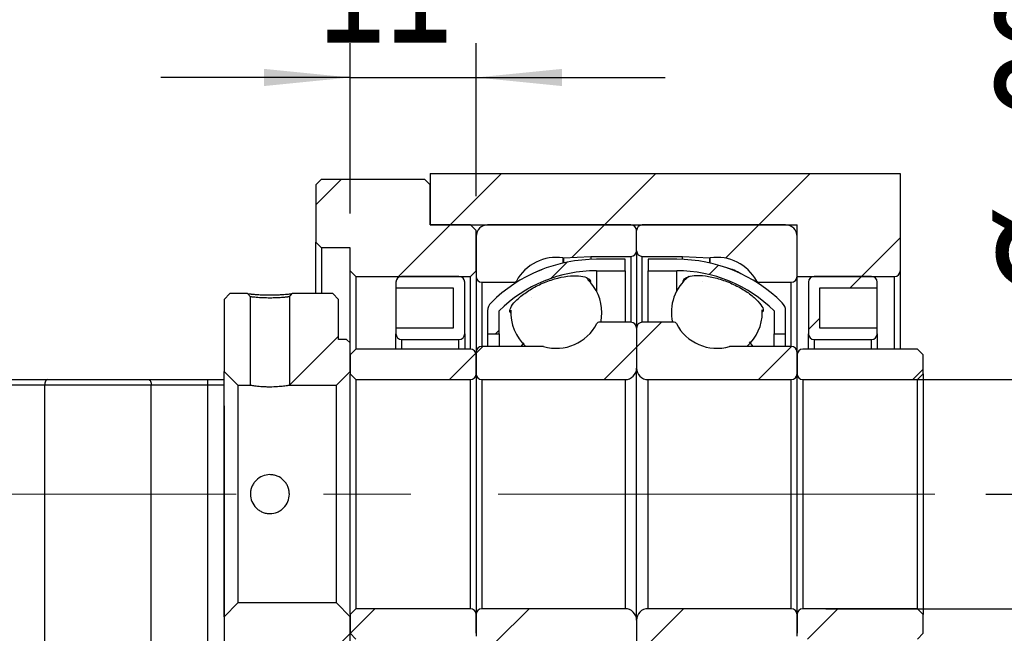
# Model space of a CAD drawing. Header units: millimetres. Extents: x 53 to 276, y 20 to 196.
# Tile 6 of 10: x 213 to 241, y 52 to 70. Entities that reach past the tile are written whole.
import ezdxf

# ---------------------------------------------------------------- set-up
doc = ezdxf.new("R2010")
doc.units = ezdxf.units.MM
doc.linetypes.add('CENTERX2', pattern=[20.32, 12.7, -2.54, 2.54, -2.54])
doc.layers.add('FORMAT', color=7, linetype='Continuous')
doc.styles.add('SLDTEXTSTYLE0', font='TXT', dxfattribs={"width": 0.75})
doc.dimstyles.new('SLDDIMSTYLE2', dxfattribs={"dimtxt": 3.5, "dimasz": 2.5, "dimexe": 0, "dimexo": 0.0625, "dimgap": 0.875, "dimtad": 1, "dimlfac": 3, "dimrnd": 1e-09, "dimzin": 12, "dimdsep": 46, "dimtxsty": 'SLDTEXTSTYLE0', "dimsah": 1, "dimcen": 0.09, "dimadec": 0, "dimazin": 3, "dimtfac": 1, "dimtofl": 0, "dimtmove": 0, "dimatfit": 3, "dimfxl": 1, "dimfrac": 2, "dimtolj": 1, "dimtzin": 12, "dimarcsym": 0})
doc.dimstyles.new('SLDDIMSTYLE3', dxfattribs={"dimtxt": 3.5, "dimasz": 2.5, "dimexe": 0, "dimexo": 0.0625, "dimgap": 0.875, "dimtad": 1, "dimlfac": 3, "dimrnd": 1e-09, "dimzin": 12, "dimdsep": 46, "dimtxsty": 'SLDTEXTSTYLE0', "dimsah": 1, "dimcen": 0.09, "dimadec": 0, "dimazin": 3, "dimtfac": 1, "dimtmove": 0, "dimatfit": 0, "dimfxl": 1, "dimfrac": 2, "dimtolj": 1, "dimtzin": 12, "dimarcsym": 0})
doc.dimstyles.new('SLDDIMSTYLE7', dxfattribs={"dimtxt": 3.5, "dimasz": 2.5, "dimexe": 0, "dimexo": 0.0625, "dimgap": 0.875, "dimtad": 1, "dimlfac": 3, "dimrnd": 1e-09, "dimzin": 12, "dimdsep": 46, "dimtxsty": 'SLDTEXTSTYLE0', "dimsah": 1, "dimcen": 0.09, "dimadec": 0, "dimazin": 3, "dimtol": 1, "dimtp": 0.02, "dimtm": 0.02, "dimtfac": 1, "dimtmove": 0, "dimatfit": 0, "dimfxl": 1, "dimfrac": 2, "dimtolj": 1, "dimarcsym": 0})

# ---------------------------------------------------------------- blocks, each defined once
blk = doc.blocks.new('_D_13')
at = {"layer": 'FORMAT', "color": 7}
for p, q in [((218.634, 58.295), (218.634, 38.41)), ((235.3, 46.895), (235.3, 38.41)), ((218.634, 39.41), (213.134, 39.41)), ((218.634, 39.41), (235.3, 39.41)), ((235.3, 39.41), (240.8, 39.41))]:
    blk.add_line(p, q, dxfattribs=at)
for points in [[(218.634, 39.41), (216.134, 39.66), (216.134, 39.16)], [(235.3, 39.41), (237.8, 39.16), (237.8, 39.66)]]:
    blk.add_solid(points, dxfattribs=at)
at = {"layer": 'FORMAT', "color": 7, "char_height": 3.5, "attachment_point": 1, "style": 'SLDTEXTSTYLE0'}
for s, insert in [('(', (222.875, 43.922)), (')', (229.769, 43.922)), ('50', (224.596, 43.922))]:
    blk.add_mtext(s, dxfattribs=dict(at, insert=insert))
blk = doc.blocks.new('_D_16')
at = {"layer": 'FORMAT', "color": 7}
for p, q in [((245.635, 59.062), (245.635, 71.847)), ((236.134, 59.062), (246.635, 59.062)), ((245.635, 59.062), (245.635, 52.395)), ((236.134, 52.395), (246.635, 52.395))]:
    blk.add_line(p, q, dxfattribs=at)
for points in [[(245.635, 59.062), (245.385, 56.562), (245.885, 56.562)], [(245.635, 52.395), (245.885, 54.895), (245.385, 54.895)]]:
    blk.add_solid(points, dxfattribs=at)
at = {"layer": 'FORMAT', "color": 7, "char_height": 3.5, "attachment_point": 1, "rotation": 90, "style": 'SLDTEXTSTYLE0'}
for s, insert in [('20', (241.07, 66.675)), ('%%c', (241.124, 61.396))]:
    blk.add_mtext(s, dxfattribs=dict(at, insert=insert))
blk = doc.blocks.new('_D_17')
at = {"layer": 'FORMAT', "color": 7}
for p, q in [((254.967, 55.728), (254.967, 61.228)), ((240.787, 55.728), (255.967, 55.728)), ((254.967, 55.728), (254.967, 45.728)), ((239.134, 45.728), (255.967, 45.728)), ((254.967, 45.728), (254.967, 40.228))]:
    blk.add_line(p, q, dxfattribs=at)
for points in [[(254.967, 55.728), (255.217, 58.228), (254.717, 58.228)], [(254.967, 45.728), (254.717, 43.228), (255.217, 43.228)]]:
    blk.add_solid(points, dxfattribs=at)
at = {"layer": 'FORMAT', "color": 7, "char_height": 3.5, "attachment_point": 1, "rotation": 90, "style": 'SLDTEXTSTYLE0'}
for s, insert in [('±0.02', (250.455, 47.631)), ('30', (250.455, 41.147))]:
    blk.add_mtext(s, dxfattribs=dict(at, insert=insert))
blk = doc.blocks.new('_D_18')
at = {"layer": 'FORMAT', "color": 7}
for p, q in [((222.3, 63.895), (222.3, 68.852)), ((225.967, 64.395), (225.967, 68.852)), ((222.3, 67.852), (216.8, 67.852)), ((222.3, 67.852), (225.967, 67.852)), ((225.967, 67.852), (231.467, 67.852))]:
    blk.add_line(p, q, dxfattribs=at)
for points in [[(222.3, 67.852), (219.8, 68.102), (219.8, 67.602)], [(225.967, 67.852), (228.467, 67.602), (228.467, 68.102)]]:
    blk.add_solid(points, dxfattribs=at)
at = {"layer": 'FORMAT', "color": 7, "insert": (221.367, 72.363), "char_height": 3.5, "attachment_point": 1, "style": 'SLDTEXTSTYLE0'}
blk.add_mtext('11', dxfattribs=at)

msp = doc.modelspace()

# ---------------------------------------------------------------- hatches: boundary and pattern name
at = {"layer": 'FORMAT', "linetype": 'Continuous', "lineweight": 18}
h = msp.add_hatch(dxfattribs=at)
h.set_pattern_fill('ANSI31', color=256, style=0)
edge = h.paths.add_edge_path(flags=0)
edge.add_line((238.3002, 62.2283), (238.3002, 65.0616))
edge.add_line((238.3002, 65.0616), (224.6336, 65.0616))
edge.add_line((224.6336, 65.0616), (224.6336, 63.5616))
edge.add_line((224.6336, 63.5616), (235.3002, 63.5616))
edge.add_line((235.3002, 63.5616), (235.3002, 62.0616))
edge.add_line((235.3002, 62.0616), (238.1336, 62.0616))
edge.add_arc((238.1336, 62.2283), 0.1667, 270, 360)
h = msp.add_hatch(dxfattribs=at)
h.set_pattern_fill('ANSI31', color=256, style=0)
h.paths.add_polyline_path([(222.3002, 62.2283), (222.4669, 62.0616), (225.8002, 62.0616), (225.9669, 62.2283), (225.9669, 63.3949), (225.8002, 63.5616), (224.6336, 63.5616), (224.6336, 64.7283), (224.4669, 64.8949), (221.4669, 64.8949), (221.3002, 64.7283), (221.3002, 63.0616), (221.4669, 62.8949), (222.3002, 62.8949)], flags=0)
h = msp.add_hatch(dxfattribs=at)
h.set_pattern_fill('ANSI31', color=256, style=0)
edge = h.paths.add_edge_path(flags=0)
edge.add_line((230.6336, 62.8116), (230.6336, 63.3949))
edge.add_arc((230.4669, 63.3949), 0.1667, 0, 90)
edge.add_line((230.4669, 63.5616), (226.3002, 63.5616))
edge.add_arc((226.3002, 63.2283), 0.3333, 90, 180)
edge.add_line((225.9669, 63.2283), (225.9669, 62.0616))
edge.add_arc((226.1336, 62.0616), 0.1667, 180, 270)
edge.add_line((226.1336, 61.8949), (227.081, 61.8949))
edge.add_arc((227.081, 61.9616), 0.0667, 270, 331.33026)
edge.add_arc((228.3002, 61.2949), 1.3229, 81.66529, 151.33026, ccw=False)
edge.add_arc((228.5017, 62.6698), 0.0667, 261.66529, 273)
edge.add_line((228.5051, 62.6033), (229.3002, 62.6449))
edge.add_line((229.3002, 62.6449), (230.4669, 62.6449))
edge.add_arc((230.4669, 62.8116), 0.1667, 270, 360)
h = msp.add_hatch(dxfattribs=at)
h.set_pattern_fill('ANSI31', color=256, style=0)
edge = h.paths.add_edge_path(flags=0)
edge.add_line((234.9669, 63.5616), (230.8002, 63.5616))
edge.add_arc((230.8002, 63.3949), 0.1667, 90, 180)
edge.add_line((230.6336, 63.3949), (230.6336, 62.8116))
edge.add_arc((230.8002, 62.8116), 0.1667, 180, 270)
edge.add_line((230.8002, 62.6449), (231.9669, 62.6449))
edge.add_line((231.9669, 62.6449), (232.762, 62.6033))
edge.add_arc((232.7655, 62.6698), 0.0667, 267, 278.33471)
edge.add_arc((232.9669, 61.2949), 1.3229, 28.66974, 98.33471, ccw=False)
edge.add_arc((234.1861, 61.9616), 0.0667, 208.66974, 270)
edge.add_line((234.1861, 61.8949), (235.1336, 61.8949))
edge.add_arc((235.1336, 62.0616), 0.1667, 270, 360)
edge.add_line((235.3002, 62.0616), (235.3002, 63.2283))
edge.add_arc((234.9669, 63.2283), 0.3333, 0, 90)
h = msp.add_hatch(dxfattribs=at)
h.set_pattern_fill('ANSI31', color=256, style=0)
edge = h.paths.add_edge_path(flags=0)
edge.add_arc((229.4669, 58.2044), 4.0238, 90, 134.76027, ccw=False)
edge.add_line((229.4669, 62.2283), (230.3002, 62.2283))
edge.add_line((230.3002, 62.2283), (230.3002, 62.5616))
edge.add_line((230.3002, 62.5616), (229.4669, 62.5616))
edge.add_arc((229.4669, 58.2044), 4.3571, 90, 134.76027)
edge.add_arc((226.6336, 61.0616), 0.3333, 134.76027, 180)
edge.add_line((226.3002, 61.0616), (226.3002, 60.3949))
edge.add_line((226.3002, 60.3949), (226.6336, 60.3949))
edge.add_line((226.6336, 60.3949), (226.6336, 61.0616))
h = msp.add_hatch(dxfattribs=at)
h.set_pattern_fill('ANSI31', color=256, style=0)
edge = h.paths.add_edge_path(flags=0)
edge.add_line((230.9669, 62.5616), (230.9669, 62.2283))
edge.add_line((230.9669, 62.2283), (231.8002, 62.2283))
edge.add_arc((231.8002, 58.2044), 4.0238, 45.23973, 90, ccw=False)
edge.add_line((234.6336, 61.0616), (234.6336, 60.3949))
edge.add_line((234.6336, 60.3949), (234.9669, 60.3949))
edge.add_line((234.9669, 60.3949), (234.9669, 61.0616))
edge.add_arc((234.6336, 61.0616), 0.3333, 0, 45.23973)
edge.add_arc((231.8002, 58.2044), 4.3571, 45.23973, 90)
edge.add_line((231.8002, 62.5616), (230.9669, 62.5616))
h = msp.add_hatch(dxfattribs=at)
h.set_pattern_fill('ANSI31', color=256, style=0)
edge = h.paths.add_edge_path(flags=0)
edge.add_line((225.3002, 61.7283), (225.3002, 60.5616))
edge.add_line((225.3002, 60.5616), (223.6336, 60.5616))
edge.add_line((223.6336, 60.5616), (223.6336, 60.3949))
edge.add_arc((223.8002, 60.3949), 0.1667, 180, 270)
edge.add_line((223.8002, 60.2283), (225.4669, 60.2283))
edge.add_arc((225.4669, 60.3949), 0.1667, 270, 360)
edge.add_line((225.6336, 60.3949), (225.6336, 61.8949))
edge.add_arc((225.4669, 61.8949), 0.1667, 360, 450)
edge.add_line((225.4669, 62.0616), (223.8002, 62.0616))
edge.add_arc((223.8002, 61.8949), 0.1667, 90, 180)
edge.add_line((223.6336, 61.8949), (223.6336, 61.7283))
edge.add_line((223.6336, 61.7283), (225.3002, 61.7283))
h = msp.add_hatch(dxfattribs=at)
h.set_pattern_fill('ANSI31', color=256, style=0)
edge = h.paths.add_edge_path(flags=0)
edge.add_line((237.6336, 60.3949), (237.6336, 60.5616))
edge.add_line((237.6336, 60.5616), (235.9669, 60.5616))
edge.add_line((235.9669, 60.5616), (235.9669, 61.7283))
edge.add_line((235.9669, 61.7283), (237.6336, 61.7283))
edge.add_line((237.6336, 61.7283), (237.6336, 61.8949))
edge.add_arc((237.4669, 61.8949), 0.1667, 360, 450)
edge.add_line((237.4669, 62.0616), (235.8002, 62.0616))
edge.add_arc((235.8002, 61.8949), 0.1667, 90, 180)
edge.add_line((235.6336, 61.8949), (235.6336, 60.3949))
edge.add_arc((235.8002, 60.3949), 0.1667, 180, 270)
edge.add_line((235.8002, 60.2283), (237.4669, 60.2283))
edge.add_arc((237.4669, 60.3949), 0.1667, 270, 360)
h = msp.add_hatch(dxfattribs=at)
h.set_pattern_fill('ANSI31', color=256, style=0)
h.paths.add_polyline_path([(218.6336, 59.2949), (219.0336, 58.8949), (219.4002, 58.8949), (219.4002, 61.4706), (219.32, 61.5616), (218.8002, 61.5616), (218.6336, 61.3949)], flags=0)
h = msp.add_hatch(dxfattribs=at)
h.set_pattern_fill('ANSI31', color=256, style=0)
edge = h.paths.add_edge_path(flags=0)
edge.add_line((221.9002, 58.8949), (222.3002, 59.2949))
edge.add_line((222.3002, 59.2949), (222.3002, 60.1283))
edge.add_line((222.3002, 60.1283), (222.2002, 60.2283))
edge.add_line((222.2002, 60.2283), (221.9669, 60.2283))
edge.add_line((221.9669, 60.2283), (221.9669, 61.3949))
edge.add_line((221.9669, 61.3949), (221.8002, 61.5616))
edge.add_line((221.8002, 61.5616), (220.6138, 61.5616))
edge.add_line((220.6138, 61.5616), (220.5336, 61.4706))
edge.add_line((220.5336, 61.4706), (220.5336, 58.8949))
edge.add_line((220.5336, 58.8949), (221.9002, 58.8949))
h = msp.add_hatch(dxfattribs=at)
h.set_pattern_fill('ANSI31', color=256, style=0)
edge = h.paths.add_edge_path(flags=0)
edge.add_line((225.9669, 59.8616), (225.9669, 59.2283))
edge.add_arc((226.1336, 59.2283), 0.1667, 180, 270)
edge.add_line((226.1336, 59.0616), (230.3002, 59.0616))
edge.add_arc((230.3002, 59.3949), 0.3333, 270, 360)
edge.add_line((230.6336, 59.3949), (230.6336, 60.5616))
edge.add_arc((230.4669, 60.5616), 0.1667, 0, 90)
edge.add_line((230.4669, 60.7283), (229.5371, 60.7283))
edge.add_arc((229.5371, 60.6616), 0.0667, 90, 152.88538)
edge.add_arc((228.3002, 61.2949), 1.3229, 253.64191, 332.88538, ccw=False)
edge.add_arc((227.9089, 59.9616), 0.0667, 73.64191, 90)
edge.add_line((227.9089, 60.0283), (226.1336, 60.0283))
edge.add_arc((226.1336, 59.8616), 0.1667, 90, 180)
h = msp.add_hatch(dxfattribs=at)
h.set_pattern_fill('ANSI31', color=256, style=0)
edge = h.paths.add_edge_path(flags=0)
edge.add_line((230.9669, 59.0616), (235.1336, 59.0616))
edge.add_arc((235.1336, 59.2283), 0.1667, 270, 360)
edge.add_line((235.3002, 59.2283), (235.3002, 59.8616))
edge.add_arc((235.1336, 59.8616), 0.1667, 0, 90)
edge.add_line((235.1336, 60.0283), (233.3583, 60.0283))
edge.add_arc((233.3583, 59.9616), 0.0667, 90, 106.35809)
edge.add_arc((232.9669, 61.2949), 1.3229, 207.11462, 286.35809, ccw=False)
edge.add_arc((231.73, 60.6616), 0.0667, 27.11462, 90)
edge.add_line((231.73, 60.7283), (230.8002, 60.7283))
edge.add_arc((230.8002, 60.5616), 0.1667, 90, 180)
edge.add_line((230.6336, 60.5616), (230.6336, 59.3949))
edge.add_arc((230.9669, 59.3949), 0.3333, 180, 270)
h = msp.add_hatch(dxfattribs=at)
h.set_pattern_fill('ANSI31', color=256, style=0)
edge = h.paths.add_edge_path(flags=0)
edge.add_line((222.3002, 59.2283), (222.4669, 59.0616))
edge.add_line((222.4669, 59.0616), (225.8002, 59.0616))
edge.add_arc((225.8002, 59.2283), 0.1667, 270, 360)
edge.add_line((225.9669, 59.2283), (225.9669, 59.7783))
edge.add_arc((225.8002, 59.7783), 0.1667, 360, 450)
edge.add_line((225.8002, 59.9449), (222.4669, 59.9449))
edge.add_line((222.4669, 59.9449), (222.3002, 59.7783))
edge.add_line((222.3002, 59.7783), (222.3002, 59.2283))
h = msp.add_hatch(dxfattribs=at)
h.set_pattern_fill('ANSI31', color=256, style=0)
edge = h.paths.add_edge_path(flags=0)
edge.add_line((238.8002, 59.0616), (238.9669, 59.2283))
edge.add_line((238.9669, 59.2283), (238.9669, 59.7783))
edge.add_line((238.9669, 59.7783), (238.8002, 59.9449))
edge.add_line((238.8002, 59.9449), (235.4669, 59.9449))
edge.add_arc((235.4669, 59.7783), 0.1667, 90, 180)
edge.add_line((235.3002, 59.7783), (235.3002, 59.2283))
edge.add_arc((235.4669, 59.2283), 0.1667, 180, 270)
edge.add_line((235.4669, 59.0616), (238.8002, 59.0616))
h = msp.add_hatch(dxfattribs=at)
h.set_pattern_fill('ANSI31', color=256, style=0)
h.paths.add_polyline_path([(222.2002, 51.2283), (222.3002, 51.3283), (222.3002, 52.1616), (221.9002, 52.5616), (219.0336, 52.5616), (218.6336, 52.1616), (218.6336, 50.0616), (218.8002, 49.8949), (221.8002, 49.8949), (221.9669, 50.0616), (221.9669, 51.2283)], flags=0)
h = msp.add_hatch(dxfattribs=at)
h.set_pattern_fill('ANSI31', color=256, style=0)
edge = h.paths.add_edge_path(flags=0)
edge.add_line((222.4669, 52.3949), (222.3002, 52.2283))
edge.add_line((222.3002, 52.2283), (222.3002, 51.6783))
edge.add_line((222.3002, 51.6783), (222.4669, 51.5116))
edge.add_line((222.4669, 51.5116), (225.8002, 51.5116))
edge.add_arc((225.8002, 51.6783), 0.1667, 270, 360)
edge.add_line((225.9669, 51.6783), (225.9669, 52.2283))
edge.add_arc((225.8002, 52.2283), 0.1667, 0, 90)
edge.add_line((225.8002, 52.3949), (222.4669, 52.3949))
h = msp.add_hatch(dxfattribs=at)
h.set_pattern_fill('ANSI31', color=256, style=0)
edge = h.paths.add_edge_path(flags=0)
edge.add_line((230.3002, 52.3949), (226.1336, 52.3949))
edge.add_arc((226.1336, 52.2283), 0.1667, 90, 180)
edge.add_line((225.9669, 52.2283), (225.9669, 51.5949))
edge.add_arc((226.1336, 51.5949), 0.1667, 180, 270)
edge.add_line((226.1336, 51.4283), (227.9089, 51.4283))
edge.add_arc((227.9089, 51.4949), 0.0667, 270, 286.35809)
edge.add_arc((228.3002, 50.1616), 1.3229, 27.11462, 106.35809, ccw=False)
edge.add_arc((229.5371, 50.7949), 0.0667, 207.11462, 270)
edge.add_line((229.5371, 50.7283), (230.4669, 50.7283))
edge.add_arc((230.4669, 50.8949), 0.1667, 270, 360)
edge.add_line((230.6336, 50.8949), (230.6336, 52.0616))
edge.add_arc((230.3002, 52.0616), 0.3333, 360, 450)
h = msp.add_hatch(dxfattribs=at)
h.set_pattern_fill('ANSI31', color=256, style=0)
edge = h.paths.add_edge_path(flags=0)
edge.add_line((235.3002, 51.5949), (235.3002, 52.2283))
edge.add_arc((235.1336, 52.2283), 0.1667, 0, 90)
edge.add_line((235.1336, 52.3949), (230.9669, 52.3949))
edge.add_arc((230.9669, 52.0616), 0.3333, 90, 180)
edge.add_line((230.6336, 52.0616), (230.6336, 50.8949))
edge.add_arc((230.8002, 50.8949), 0.1667, 180, 270)
edge.add_line((230.8002, 50.7283), (231.73, 50.7283))
edge.add_arc((231.73, 50.7949), 0.0667, 270, 332.88538)
edge.add_arc((232.9669, 50.1616), 1.3229, 73.64191, 152.88538, ccw=False)
edge.add_arc((233.3583, 51.4949), 0.0667, 253.64191, 270)
edge.add_line((233.3583, 51.4283), (235.1336, 51.4283))
edge.add_arc((235.1336, 51.5949), 0.1667, 270, 360)
h = msp.add_hatch(dxfattribs=at)
h.set_pattern_fill('ANSI31', color=256, style=0)
edge = h.paths.add_edge_path(flags=0)
edge.add_line((238.9669, 52.2283), (238.8002, 52.3949))
edge.add_line((238.8002, 52.3949), (235.4669, 52.3949))
edge.add_arc((235.4669, 52.2283), 0.1667, 90, 180)
edge.add_line((235.3002, 52.2283), (235.3002, 51.6783))
edge.add_arc((235.4669, 51.6783), 0.1667, 180, 270)
edge.add_line((235.4669, 51.5116), (238.8002, 51.5116))
edge.add_line((238.8002, 51.5116), (238.9669, 51.6783))
edge.add_line((238.9669, 51.6783), (238.9669, 52.2283))

# ---------------------------------------------------------------- linework, layer by layer
at = {"color": 7, "linetype": 'Continuous', "lineweight": 25}
for p, q in [((224.6336, 65.0616), (224.6336, 63.5616)), ((224.6336, 65.0616), (238.3002, 65.0616)), ((238.3002, 65.0616), (238.3002, 62.2283)), ((221.3002, 64.7283), (221.4669, 64.8949)), ((221.3002, 64.7283), (221.3002, 63.0616)), ((221.4669, 64.8949), (224.4669, 64.8949)), ((224.4669, 64.8949), (224.6336, 64.7283)), ((224.6336, 63.5616), (224.6336, 64.7283)), ((225.8002, 63.5616), (224.6336, 63.5616)), ((224.6336, 63.5616), (235.3002, 63.5616)), ((225.8002, 63.5616), (225.9669, 63.3949)), ((225.9669, 62.2283), (225.9669, 63.3949)), ((230.4669, 63.5616), (226.3002, 63.5616)), ((230.6336, 62.8116), (230.6336, 63.3949)), ((234.9669, 63.5616), (230.8002, 63.5616)), ((235.3002, 62.0616), (235.3002, 63.5616)), ((221.4669, 62.8949), (221.3002, 63.0616)), ((221.3002, 61.5616), (221.3002, 63.0616)), ((225.9669, 63.2283), (225.9669, 62.0616)), ((235.3002, 62.0616), (235.3002, 63.2283)), ((222.3002, 62.8949), (221.4669, 62.8949)), ((221.4669, 62.8949), (221.4669, 61.5616)), ((222.3002, 62.2283), (222.3002, 62.8949)), ((230.6336, 62.8116), (230.6336, 60.5616)), ((228.5051, 62.6033), (229.3002, 62.6449)), ((229.3002, 62.6449), (230.4669, 62.6449)), ((229.3002, 62.6449), (229.3002, 62.5584)), ((230.3002, 62.5616), (229.4669, 62.5616)), ((230.3002, 62.2283), (230.3002, 62.5616)), ((230.8002, 62.6449), (231.9669, 62.6449)), ((231.8002, 62.5616), (230.9669, 62.5616)), ((230.9669, 62.5616), (230.9669, 62.2283)), ((231.9669, 62.6449), (232.762, 62.6033)), ((231.9669, 62.5584), (231.9669, 62.6449)), ((222.4669, 62.0616), (222.3002, 62.2283)), ((222.3002, 60.1283), (222.3002, 62.2283)), ((225.9669, 62.2283), (225.8002, 62.0616)), ((229.4669, 62.2283), (230.3002, 62.2283)), ((230.3002, 62.2283), (230.3002, 60.7283)), ((230.9669, 62.2283), (231.8002, 62.2283)), ((230.9669, 60.7283), (230.9669, 62.2283)), ((238.3002, 62.2283), (238.3002, 59.9449)), ((222.4669, 62.0616), (225.8002, 62.0616)), ((222.4669, 62.0616), (222.4669, 59.9449)), ((223.6336, 61.8949), (223.6336, 61.7283)), ((225.4669, 62.0616), (223.8002, 62.0616)), ((225.6336, 60.3949), (225.6336, 61.8949)), ((225.8002, 59.9449), (225.8002, 62.0616)), ((225.9669, 62.0616), (225.9669, 59.8616)), ((226.1336, 61.8949), (227.081, 61.8949)), ((234.1861, 61.8949), (235.1336, 61.8949)), ((235.3002, 62.0616), (238.1336, 62.0616)), ((235.3002, 59.8616), (235.3002, 62.0616)), ((235.6336, 61.8949), (235.6336, 60.3949)), ((237.4669, 62.0616), (235.8002, 62.0616)), ((237.6336, 61.7283), (237.6336, 61.8949)), ((223.6336, 61.7283), (225.3002, 61.7283)), ((223.6336, 61.7283), (223.6336, 60.5616)), ((225.3002, 61.7283), (225.3002, 60.5616)), ((235.9669, 61.7283), (237.6336, 61.7283)), ((235.9669, 60.5616), (235.9669, 61.7283)), ((237.6336, 60.5616), (237.6336, 61.7283)), ((218.6336, 61.3949), (218.8002, 61.5616)), ((218.6336, 61.3949), (218.6336, 59.2949)), ((219.32, 61.5616), (218.8002, 61.5616)), ((219.32, 61.5616), (219.4002, 61.4706)), ((219.4002, 58.8949), (219.4002, 61.4706)), ((220.5336, 61.4706), (220.5336, 58.8949)), ((221.8002, 61.5616), (220.6138, 61.5616)), ((221.8002, 61.5616), (221.9669, 61.3949)), ((221.9669, 60.2283), (221.9669, 61.3949)), ((226.3002, 61.0616), (226.3002, 60.3949)), ((226.6336, 60.3949), (226.6336, 61.0616)), ((234.2898, 61.0187), (234.2876, 61.0948)), ((234.6336, 61.0616), (234.6336, 60.3949)), ((234.9669, 60.3949), (234.9669, 61.0616)), ((230.4669, 60.7283), (229.5371, 60.7283)), ((231.73, 60.7283), (230.8002, 60.7283)), ((223.6336, 60.5616), (223.6336, 60.3949)), ((225.3002, 60.5616), (223.6336, 60.5616)), ((230.6336, 60.5616), (230.6336, 59.3949)), ((237.6336, 60.5616), (235.9669, 60.5616)), ((237.6336, 60.3949), (237.6336, 60.5616)), ((222.2002, 60.2283), (221.9669, 60.2283)), ((222.2002, 60.2283), (222.3002, 60.1283)), ((223.6336, 59.9449), (223.6336, 60.3949)), ((223.8002, 60.2283), (225.4669, 60.2283)), ((225.6336, 60.3949), (225.6336, 59.9449)), ((226.3002, 60.3949), (226.6336, 60.3949)), ((226.3002, 60.3949), (226.3002, 60.0283)), ((226.6336, 60.3949), (226.6336, 60.0283)), ((233.9055, 60.1579), (234.0114, 60.0208)), ((234.6336, 60.3949), (234.9669, 60.3949)), ((234.6336, 60.0283), (234.6336, 60.3949)), ((234.9669, 60.0283), (234.9669, 60.3949)), ((235.6336, 59.9449), (235.6336, 60.3949)), ((235.8002, 60.2283), (237.4669, 60.2283)), ((237.6336, 60.3949), (237.6336, 59.9449)), ((222.3002, 59.2949), (222.3002, 60.1283)), ((222.3002, 59.7783), (222.4669, 59.9449)), ((225.8002, 59.9449), (222.4669, 59.9449)), ((225.9669, 59.8616), (225.9669, 59.2283)), ((227.9089, 60.0283), (226.1336, 60.0283)), ((227.2727, 60.0283), (227.3593, 60.132)), ((235.1336, 60.0283), (233.3583, 60.0283)), ((235.3002, 59.2283), (235.3002, 59.8616)), ((238.8002, 59.9449), (235.4669, 59.9449)), ((238.8002, 59.9449), (238.9669, 59.7783)), ((222.3002, 59.7783), (222.3002, 59.2283)), ((225.9669, 59.2283), (225.9669, 59.7783)), ((235.3002, 59.7783), (235.3002, 59.2283)), ((238.9669, 59.2283), (238.9669, 59.7783)), ((219.0336, 58.8949), (218.6336, 59.2949)), ((218.6336, 52.1616), (218.6336, 59.2949)), ((222.3002, 59.2949), (221.9002, 58.8949)), ((230.6336, 52.0616), (230.6336, 59.3949)), ((211.7827, 59.0616), (213.4973, 59.0616)), ((213.4973, 59.0616), (216.4365, 59.0616)), ((216.4365, 59.0616), (218.1511, 59.0616)), ((218.1511, 59.0616), (218.1511, 58.8949)), ((218.1511, 59.0616), (218.6336, 59.0616)), ((222.3002, 52.2283), (222.3002, 59.2283)), ((222.4669, 59.0616), (222.3002, 59.2283)), ((222.4669, 59.0616), (222.4669, 52.3949)), ((222.4669, 59.0616), (225.8002, 59.0616)), ((225.8002, 52.3949), (225.8002, 59.0616)), ((225.9669, 59.2283), (225.9669, 52.2283)), ((226.1336, 59.0616), (230.3002, 59.0616)), ((226.1336, 59.0616), (226.1336, 52.3949)), ((230.3002, 59.0616), (230.3002, 52.3949)), ((230.9669, 52.3949), (230.9669, 59.0616)), ((230.9669, 59.0616), (235.1336, 59.0616)), ((235.1336, 52.3949), (235.1336, 59.0616)), ((235.3002, 52.2283), (235.3002, 59.2283)), ((235.4669, 59.0616), (238.8002, 59.0616)), ((235.4669, 59.0616), (235.4669, 52.3949)), ((238.9669, 59.2283), (238.8002, 59.0616)), ((238.8002, 52.3949), (238.8002, 59.0616)), ((238.9669, 59.2283), (238.9669, 52.2283)), ((213.4156, 58.8949), (211.7827, 58.8949)), ((216.5182, 58.8949), (213.4156, 58.8949)), ((213.4156, 58.8949), (213.4156, 45.8949)), ((216.5182, 45.8949), (216.5182, 58.8949)), ((218.1511, 58.8949), (216.5182, 58.8949)), ((218.1511, 58.8949), (218.1511, 45.8949)), ((219.0336, 58.8949), (219.4002, 58.8949)), ((219.0336, 58.8949), (219.0336, 52.5616)), ((220.5336, 58.8949), (221.9002, 58.8949)), ((221.9002, 52.5616), (221.9002, 58.8949)), ((218.6336, 52.1616), (219.0336, 52.5616)), ((221.9002, 52.5616), (219.0336, 52.5616)), ((221.9002, 52.5616), (222.3002, 52.1616)), ((218.6336, 52.1616), (218.6336, 50.0616)), ((222.3002, 52.2283), (222.4669, 52.3949)), ((222.3002, 52.2283), (222.3002, 51.6783)), ((222.3002, 51.3283), (222.3002, 52.1616)), ((225.8002, 52.3949), (222.4669, 52.3949)), ((225.9669, 51.6783), (225.9669, 52.2283)), ((225.9669, 52.2283), (225.9669, 51.5949)), ((230.3002, 52.3949), (226.1336, 52.3949)), ((235.1336, 52.3949), (230.9669, 52.3949)), ((235.3002, 52.2283), (235.3002, 51.6783)), ((235.3002, 51.5949), (235.3002, 52.2283)), ((238.8002, 52.3949), (235.4669, 52.3949)), ((238.8002, 52.3949), (238.9669, 52.2283)), ((238.9669, 51.6783), (238.9669, 52.2283)), ((230.6336, 52.0616), (230.6336, 50.8949)), ((222.4669, 51.5116), (222.3002, 51.6783)), ((238.9669, 51.6783), (238.8002, 51.5116))]:
    msp.add_line(p, q, dxfattribs=at)
at = {"color": 8, "linetype": 'Continuous', "lineweight": 25}
for p, q in [((228.492, 62.6039), (228.492, 62.4511)), ((228.5051, 62.6033), (228.5051, 62.4541)), ((230.4669, 62.6449), (230.4669, 60.7283)), ((230.8002, 60.7283), (230.8002, 62.6449)), ((232.762, 62.4541), (232.762, 62.6033)), ((232.7751, 62.4511), (232.7751, 62.6039)), ((229.4669, 62.2283), (229.4669, 61.6319)), ((231.8002, 61.6424), (231.8002, 62.2283)), ((226.1336, 61.8949), (226.1336, 60.0283)), ((227.081, 61.8949), (227.081, 61.8503)), ((227.1395, 61.9296), (227.1395, 61.8879)), ((234.1276, 61.8879), (234.1276, 61.9296)), ((234.1861, 61.8503), (234.1861, 61.8949)), ((235.1336, 60.0283), (235.1336, 61.8949)), ((238.1336, 59.9449), (238.1336, 62.0616)), ((223.8002, 60.2283), (223.8002, 59.9449)), ((225.4669, 59.9449), (225.4669, 60.2283)), ((235.8002, 60.2283), (235.8002, 59.9449)), ((237.4669, 59.9449), (237.4669, 60.2283)), ((218.6336, 58.8949), (218.1511, 58.8949))]:
    msp.add_line(p, q, dxfattribs=at)
at = {"color": 7, "linetype": 'Continuous', "lineweight": 25, "flags": 128}
for points in [[(227.8839, 62.2639), (227.8675, 62.2583), (227.7028, 62.1885)], [(220.5336, 61.4706), (220.555, 61.4949), (220.5764, 61.5192), (220.6138, 61.5616)], [(229.5932, 60.7283), (229.5992, 60.7578), (229.6231, 61.0082)], [(213.4973, 59.0616), (213.4814, 59.0584), (213.466, 59.0489), (213.4519, 59.0335), (213.4396, 59.0128), (213.4294, 58.9875), (213.4219, 58.9587), (213.4172, 58.9274), (213.4156, 58.8949)], [(216.4365, 59.0616), (216.4524, 59.0584), (216.4678, 59.0489), (216.4819, 59.0335), (216.4942, 59.0128), (216.5044, 58.9875), (216.5119, 58.9587), (216.5166, 58.9274), (216.5182, 58.8949)]]:
    msp.add_lwpolyline(points, dxfattribs=at)
at = {"color": 7, "linetype": 'Continuous', "lineweight": 25}
for centre, radius, start, end in [((226.3002, 63.2283), 0.3333, 90, 180), ((230.4669, 63.3949), 0.1667, 0, 90), ((230.8002, 63.3949), 0.1667, 90, 180), ((234.9669, 63.2283), 0.3333, 0, 90), ((230.4669, 62.8116), 0.1667, 270, 0), ((230.8002, 62.8116), 0.1667, 180, 270), ((229.4669, 58.2044), 4.3571, 90, 134.76027), ((228.3002, 61.2949), 1.3229, 81.66529, 151.33026), ((228.5017, 62.6698), 0.0667, 261.66529, 273), ((231.8002, 58.2044), 4.3571, 45.23973, 90), ((232.7655, 62.6698), 0.0667, 267, 278.33471), ((232.9669, 61.2949), 1.3229, 28.66974, 98.33471), ((229.4669, 58.2044), 4.0238, 90, 134.76027), ((231.8002, 58.2044), 4.0238, 45.23973, 90), ((232.9669, 61.0187), 1.3229, 58.13567, 76.83075), ((238.1336, 62.2283), 0.1667, 270, 0), ((223.8002, 61.8949), 0.1667, 90, 180), ((225.4669, 61.8949), 0.1667, 0, 90), ((226.1336, 62.0616), 0.1667, 180, 270), ((227.081, 61.9616), 0.0667, 270, 331.33026), ((228.3002, 61.0082), 1.3229, 0, 46.98244), ((232.9669, 61.0187), 1.3229, 128.19386, 192.68231), ((234.1861, 61.9616), 0.0667, 208.66974, 270), ((235.1336, 62.0616), 0.1667, 270, 0), ((235.8002, 61.8949), 0.1667, 90, 180), ((237.4669, 61.8949), 0.1667, 0, 90), ((226.6336, 61.0616), 0.3333, 134.76027, 180), ((234.6336, 61.0616), 0.3333, 0, 45.23973), ((228.3002, 61.0082), 1.3229, 176.69316, 227.79242), ((232.9669, 61.0187), 1.3229, 311.52393, 0), ((229.5371, 60.6616), 0.0667, 90, 152.88538), ((230.4669, 60.5616), 0.1667, 0, 90), ((230.8002, 60.5616), 0.1667, 90, 180), ((231.73, 60.6616), 0.0667, 27.11462, 90), ((228.3002, 61.2949), 1.3229, 253.64191, 332.88538), ((232.9669, 61.2949), 1.3229, 207.11462, 286.35809), ((223.8002, 60.3949), 0.1667, 180, 270), ((225.4669, 60.3949), 0.1667, 270, 0), ((235.8002, 60.3949), 0.1667, 180, 270), ((237.4669, 60.3949), 0.1667, 270, 0), ((225.8002, 59.7783), 0.1667, 0, 90), ((226.1336, 59.8616), 0.1667, 90, 180), ((227.9089, 59.9616), 0.0667, 73.64191, 90), ((233.3583, 59.9616), 0.0667, 90, 106.35809), ((235.1336, 59.8616), 0.1667, 0, 90), ((235.4669, 59.7783), 0.1667, 90, 180), ((230.3002, 59.3949), 0.3333, 270, 0), ((230.9669, 59.3949), 0.3333, 180, 270), ((225.8002, 59.2283), 0.1667, 270, 0), ((226.1336, 59.2283), 0.1667, 180, 270), ((235.1336, 59.2283), 0.1667, 270, 0), ((235.4669, 59.2283), 0.1667, 180, 270), ((225.8002, 52.2283), 0.1667, 0, 90), ((226.1336, 52.2283), 0.1667, 90, 180), ((230.3002, 52.0616), 0.3333, 360, 90), ((230.9669, 52.0616), 0.3333, 90, 180), ((235.1336, 52.2283), 0.1667, 0, 90), ((235.4669, 52.2283), 0.1667, 90, 180)]:
    msp.add_arc(centre, radius, start, end, dxfattribs=at)
for points, knots in [([(227.2689, 61.4888), (227.367, 61.5617), (227.5631, 61.7076), (227.9469, 61.8951), (228.3456, 62.0268), (228.7212, 62.09), (229.034, 62.0842), (229.2274, 62.0132), (229.309, 61.9387), (229.2844, 61.8863), (229.2829, 61.883)], [0, 0, 0, 0, 0.1417288, 0.2834884, 0.424479, 0.5651414, 0.7065645, 0.8487158, 0.9905085, 1, 1, 1, 1]), ([(231.9955, 61.8841), (231.9914, 61.9152), (231.9834, 61.9768), (232.0521, 62.0161), (232.086, 62.0356)], [0, 0, 0, 0, 0.50559134, 1, 1, 1, 1]), ([(232.086, 62.0356), (232.1542, 62.0572), (232.2907, 62.1004), (232.6276, 62.087), (233.0135, 62.0068), (233.4134, 61.8598), (233.7783, 61.6641), (234.0742, 61.4435), (234.2618, 61.2354), (234.3388, 61.0887), (234.3065, 61.0446), (234.297, 61.0317)], [0, 0, 0, 0, 0.1191497, 0.2382911, 0.3574789, 0.4759595, 0.5939195, 0.7123337, 0.8315876, 0.95067, 1, 1, 1, 1]), ([(219.32, 61.5616), (219.3203, 61.5616), (219.321, 61.5615), (219.3258, 61.5609), (219.3336, 61.5599), (219.3446, 61.5586), (219.3588, 61.5571), (219.3761, 61.5552), (219.3965, 61.5531), (219.42, 61.5509), (219.4467, 61.5484), (219.4765, 61.5458), (219.5371, 61.5407), (219.6384, 61.5332), (219.7969, 61.526), (219.9519, 61.5238), (220.0938, 61.5254), (220.2159, 61.5297), (220.3289, 61.5358), (220.4272, 61.543), (220.5079, 61.5503), (220.5609, 61.5559), (220.593, 61.5593), (220.6105, 61.5612), (220.6127, 61.5615), (220.6138, 61.5616)], [0, 0, 0, 0, 0.0238669, 0.0471946, 0.0700901, 0.0926666, 0.115042, 0.1373376, 0.1596759, 0.1821787, 0.2049652, 0.2281501, 0.2518426, 0.3360307, 0.4168564, 0.5005139, 0.5619673, 0.6244186, 0.6868234, 0.7488138, 0.8109637, 0.8742033, 0.9165657, 0.9582633, 1, 1, 1, 1]), ([(220.5336, 61.4706), (220.5332, 61.4705), (220.5326, 61.4704), (220.5268, 61.4694), (220.5165, 61.468), (220.5007, 61.466), (220.4786, 61.4634), (220.4494, 61.4603), (220.4126, 61.4566), (220.3452, 61.45), (220.2392, 61.442), (220.0987, 61.4358), (219.9435, 61.4328), (219.7541, 61.4382), (219.594, 61.4492), (219.4975, 61.4589), (219.4494, 61.464), (219.4193, 61.4677), (219.403, 61.4701), (219.4011, 61.4704), (219.4002, 61.4706)], [0, 0, 0, 0, 0.0245742, 0.0510773, 0.0795122, 0.1098811, 0.1421858, 0.1764277, 0.212608, 0.2507274, 0.3479075, 0.4311634, 0.5004917, 0.6094631, 0.7495305, 0.809577, 0.8646436, 0.9147327, 0.9598489, 1, 1, 1, 1]), ([(226.9988, 60.9803), (226.9826, 60.9887), (226.9256, 61.0183), (226.9583, 61.1439), (227.0744, 61.3171), (227.2125, 61.439), (227.2689, 61.4888)], [0, 0, 0, 0, 0.1298183, 0.4541567, 0.776814, 1, 1, 1, 1]), ([(220.5336, 58.8949), (220.5336, 58.8949), (220.5187, 58.8922), (220.4621, 58.8828), (220.42, 58.8762), (220.3417, 58.8662), (220.3126, 58.8628), (220.2513, 58.8566), (220.2188, 58.8538), (220.1157, 58.8466), (220.0421, 58.8438), (219.9298, 58.8438), (219.8929, 58.8445), (219.8204, 58.847), (219.7843, 58.849), (219.7158, 58.8537), (219.6832, 58.8565), (219.6216, 58.8627), (219.5925, 58.8661), (219.5143, 58.8761), (219.472, 58.8827), (219.4154, 58.8921), (219.4002, 58.8949), (219.4002, 58.8949)], [0, 0, 0, 0, 0.125, 0.125, 0.25, 0.25, 0.3125, 0.3125, 0.375, 0.375, 0.5, 0.5, 0.5625, 0.5625, 0.625, 0.625, 0.6875, 0.6875, 0.75, 0.75, 0.875, 0.875, 1, 1, 1, 1]), ([(219.4002, 55.7283), (219.4002, 55.7658), (219.4039, 55.8026), (219.4184, 55.8752), (219.4293, 55.9112), (219.4578, 55.9798), (219.4752, 56.0123), (219.5163, 56.0739), (219.5402, 56.1029), (219.6184, 56.1812), (219.6815, 56.2233), (219.8178, 56.2799), (219.8925, 56.2949), (220.0036, 56.2949), (220.0412, 56.2912), (220.114, 56.2768), (220.1493, 56.266), (220.2524, 56.2234), (220.3147, 56.1818), (220.3939, 56.1027), (220.4172, 56.0742), (220.4583, 56.0129), (220.4761, 55.9797), (220.5045, 55.9112), (220.5153, 55.8759), (220.5298, 55.8031), (220.5335, 55.7655), (220.5336, 55.6544), (220.5187, 55.5797), (220.4622, 55.4433), (220.4201, 55.3802), (220.3419, 55.3018), (220.3128, 55.2779), (220.2514, 55.2368), (220.2189, 55.2193), (220.1158, 55.1765), (220.0422, 55.1616), (219.9299, 55.1616), (219.893, 55.1652), (219.8205, 55.1796), (219.7844, 55.1905), (219.7158, 55.2189), (219.6833, 55.2363), (219.6216, 55.2774), (219.5926, 55.3012), (219.5143, 55.3793), (219.4721, 55.4424), (219.4154, 55.5787), (219.4002, 55.6532), (219.4002, 55.7283)], [0, 0, 0, 0, 0.03125, 0.03125, 0.0625, 0.0625, 0.09375, 0.09375, 0.125, 0.125, 0.1875, 0.1875, 0.25, 0.25, 0.28125, 0.28125, 0.3125, 0.3125, 0.375, 0.375, 0.40625, 0.40625, 0.4375, 0.4375, 0.46875, 0.46875, 0.5, 0.5, 0.5625, 0.5625, 0.625, 0.625, 0.65625, 0.65625, 0.6875, 0.6875, 0.75, 0.75, 0.78125, 0.78125, 0.8125, 0.8125, 0.84375, 0.84375, 0.875, 0.875, 0.9375, 0.9375, 1, 1, 1, 1])]:
    msp.add_open_spline(points, degree=3, knots=knots, dxfattribs=at)
at = {"layer": 'FORMAT', "color": 7, "linetype": 'CENTERX2', "lineweight": 18}
msp.add_line((185.9669, 55.7283), (239.787, 55.7283), dxfattribs=at)

# ---------------------------------------------------------------- dimensions: what is measured, and where the dimension line sits
at = {"layer": 'FORMAT', "color": 7}
dim = msp.add_linear_dim(base=(225.9669, 67.8516), p1=(222.3002, 62.8949), p2=(225.9669, 63.3949), dimstyle='SLDDIMSTYLE3', dxfattribs=at)
dim.commit()
dim.dimension.update_dxf_attribs({"geometry": '_D_18', "text_midpoint": (223.9534, 67.8516), "dimtype": 160})
dim = msp.add_linear_dim(base=(245.6354, 52.3949), p1=(235.1336, 59.0616), p2=(235.1336, 52.3949), angle=90, text='%%c<>', dimstyle='SLDDIMSTYLE2', dxfattribs=at)
dim.commit()
dim.dimension.update_dxf_attribs({"geometry": '_D_16', "text_midpoint": (245.6354, 66.6214), "dimtype": 160})
dim = msp.add_linear_dim(base=(254.9669, 45.7283), p1=(239.787, 55.7283), p2=(238.1336, 45.7283), angle=90, dimstyle='SLDDIMSTYLE7', dxfattribs=at)
dim.commit()
dim.dimension.update_dxf_attribs({"geometry": '_D_17', "text_midpoint": (254.9669, 50.1858), "dimtype": 160})
dim = msp.add_linear_dim(base=(235.3002, 39.4099), p1=(218.6336, 59.2949), p2=(235.3002, 47.8949), text='(<>)', dimstyle='SLDDIMSTYLE3', dxfattribs=at)
dim.commit()
dim.dimension.update_dxf_attribs({"geometry": '_D_13', "text_midpoint": (227.1824, 39.4099), "dimtype": 160})

doc.saveas('drawing.dxf')
